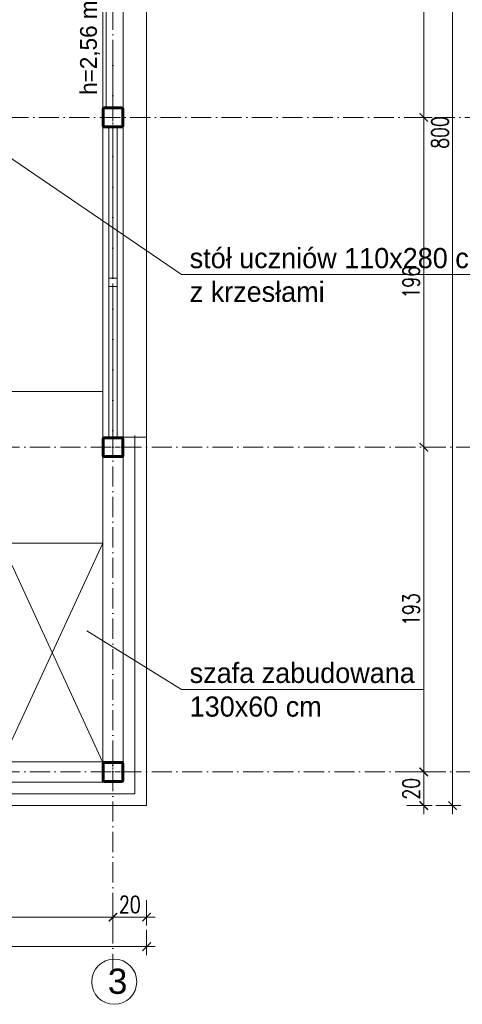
# Model space of a CAD drawing. Header units: millimetres. Extents: x 0 to 27018, y 10208 to 12867.
# Tile 10 of 25: x 13903 to 14166, y 10635 to 11220. Entities that reach past the tile are written whole.
import ezdxf

# ---------------------------------------------------------------- set-up
doc = ezdxf.new("R2010")
doc.units = ezdxf.units.MM
doc.linetypes.add('ACAD_ISO10W100', pattern=[18, 12, -3, 0, -3])
for name, color, linetype, lineweight in [('0-A-wymiary', 7, 'Continuous', 9), ('izolacja', 191, 'BATTING', 0), ('opis', 241, 'Continuous', 13), ('OPISY', 240, 'Continuous', 18), ('osie', 43, 'ACAD_ISO10W100', 0), ('PRZEKROJOWA', 7, 'Continuous', 40), ('widok', 103, 'Continuous', 20), ('wymiar', 13, 'Continuous', 13)]:
    doc.layers.add(name, color=color, linetype=linetype, lineweight=lineweight)
doc.layers.add('Wnętrze - Umeblowanie_Nr_Pióra__2', color=7, linetype='Continuous', lineweight=15, true_color=0x7f7f7f)
doc.styles.add('arial CE', font='txt')
doc.styles.add('NOWY 50', font='romans.shx', dxfattribs={"width": 0.75, "height": 10})
doc.linetypes.add('BATTING', pattern='A,0.00254,-2.54,[134,ltypeshp.shx,S=2.54,R=0,X=-2.54,Y=0],-5.08,[134,ltypeshp.shx,S=2.54,R=180,X=2.54,Y=0],-2.54', length=10.16254)
doc.dimstyles.new('NOWY 1DO50', dxfattribs={"dimtxt": 20, "dimasz": 5, "dimexe": 5, "dimexo": 5, "dimgap": 2.5, "dimtad": 1, "dimdec": 0, "dimtxsty": 'NOWY 50', "dimblk": 'ARCHTICK', "dimcen": 1.25, "dimdle": 5, "dimclrd": 256, "dimclre": 256, "dimclrt": 256, "dimadec": 0, "dimazin": 0, "dimtfac": 1, "dimtdec": 0, "dimtmove": 1, "dimatfit": 0, "dimldrblk": 'ARCHTICK', "dimfxl": 10, "dimfxlon": 1, "dimlwd": -1, "dimlwe": -1, "dimarcsym": 0})

# ---------------------------------------------------------------- blocks, each defined once
blk = doc.blocks.new('_ArchTick')
at = {"color": 0, "linetype": 'ByBlock', "const_width": 0.15}
blk.add_lwpolyline([(-0.5, -0.5), (0.5, 0.5)], dxfattribs=at)
blk = doc.blocks.new('*D2860')
at = {"layer": 'Defpoints', "color": 0}
for p in [(22030.48, 11076.7), (0, 10892.7), (22190.95, 10892.7)]:
    blk.add_point(p, dxfattribs=at)
at = {"layer": 'wymiar'}
for p, q in [((22180.95, 11076.7), (22195.95, 11076.7)), ((22190.95, 11081.7), (22190.95, 10887.7)), ((22180.95, 10892.7), (22195.95, 10892.7))]:
    blk.add_line(p, q, dxfattribs=at)
at = {"layer": 'wymiar', "linetype": 'ByBlock', "xscale": 5, "yscale": 5, "zscale": 5}
for p, rotation in [((22190.95, 11076.7), 90), ((22190.95, 10892.7), 270)]:
    blk.add_blockref('_ArchTick', p, dxfattribs=dict(at, rotation=rotation))
at = {"layer": 'wymiar', "insert": (22183.45, 10984.7), "char_height": 10, "attachment_point": 5, "rotation": 90, "style": 'NOWY 50'}
blk.add_mtext('184', dxfattribs=at)
blk = doc.blocks.new('*U2668')
for points in [[(-51, -60), (51, -60, 0.414214), (60, -51), (60, 51, 0.414214), (51, 60), (-51, 60, 0.414214), (-60, 51), (-60, -51, 0.414214)], [(-48, -54), (48, -54, 0.414214), (54, -48), (54, 48, 0.414214), (48, 54), (-48, 54, 0.414214), (-54, 48), (-54, -48, 0.414214)]]:
    blk.add_lwpolyline(points, format="xyb", close=True)
at = {"layer": 'osie'}
for p, q in [((0, -62), (0, 62)), ((-64.5, 0), (64.5, 0))]:
    blk.add_line(p, q, dxfattribs=at)
blk = doc.blocks.new('*D3855')
at = {"layer": 'Defpoints', "color": 0}
for p in [(13538.77, 10749.85), (13978.77, 10749.85), (13978.77, 10669.1)]:
    blk.add_point(p, dxfattribs=at)
at = {"layer": 'wymiar'}
for p, q in [((13538.77, 10679.1), (13538.77, 10664.1)), ((13978.77, 10679.1), (13978.77, 10664.1)), ((13533.77, 10669.1), (13983.77, 10669.1))]:
    blk.add_line(p, q, dxfattribs=at)
at = {"layer": 'wymiar', "linetype": 'ByBlock', "xscale": 5, "yscale": 5, "zscale": 5, "rotation": 180}
blk.add_blockref('_ArchTick', (13538.77, 10669.1), dxfattribs=at)
at = {"layer": 'wymiar', "linetype": 'ByBlock', "xscale": 5, "yscale": 5, "zscale": 5}
blk.add_blockref('_ArchTick', (13978.77, 10669.1), dxfattribs=at)
at = {"layer": 'wymiar', "insert": (13758.77, 10676.6), "char_height": 10, "attachment_point": 5, "style": 'NOWY 50'}
blk.add_mtext('440', dxfattribs=at)
blk = doc.blocks.new('*D3858')
at = {"layer": 'Defpoints', "color": 0}
for p in [(13759.77, 10715.36), (13958.77, 10697.03), (13958.77, 10686.64)]:
    blk.add_point(p, dxfattribs=at)
at = {"layer": 'wymiar'}
for p, q in [((13759.77, 10696.64), (13759.77, 10681.64)), ((13958.77, 10692.03), (13958.77, 10681.64)), ((13754.77, 10686.64), (13963.77, 10686.64))]:
    blk.add_line(p, q, dxfattribs=at)
at = {"layer": 'wymiar', "linetype": 'ByBlock', "xscale": 5, "yscale": 5, "zscale": 5, "rotation": 180}
blk.add_blockref('_ArchTick', (13759.77, 10686.64), dxfattribs=at)
at = {"layer": 'wymiar', "linetype": 'ByBlock', "xscale": 5, "yscale": 5, "zscale": 5}
blk.add_blockref('_ArchTick', (13958.77, 10686.64), dxfattribs=at)
at = {"layer": 'wymiar', "insert": (13859.27, 10694.14), "char_height": 10, "attachment_point": 5, "style": 'NOWY 50'}
blk.add_mtext('199', dxfattribs=at)
blk = doc.blocks.new('*D3859')
at = {"layer": 'Defpoints', "color": 0}
for p in [(13978.77, 10752.9), (13958.77, 10697.03), (13978.77, 10686.64)]:
    blk.add_point(p, dxfattribs=at)
at = {"layer": 'wymiar'}
for p, q in [((13978.77, 10696.64), (13978.77, 10681.64)), ((13958.77, 10692.03), (13958.77, 10681.64)), ((13953.77, 10686.64), (13983.77, 10686.64))]:
    blk.add_line(p, q, dxfattribs=at)
at = {"layer": 'wymiar', "linetype": 'ByBlock', "xscale": 5, "yscale": 5, "zscale": 5, "rotation": 180}
blk.add_blockref('_ArchTick', (13958.77, 10686.64), dxfattribs=at)
at = {"layer": 'wymiar', "linetype": 'ByBlock', "xscale": 5, "yscale": 5, "zscale": 5}
blk.add_blockref('_ArchTick', (13978.77, 10686.64), dxfattribs=at)
at = {"layer": 'wymiar', "insert": (13968.77, 10694.14), "char_height": 10, "attachment_point": 5, "style": 'NOWY 50'}
blk.add_mtext('20', dxfattribs=at)
blk = doc.blocks.new('*D3872')
at = {"layer": 'Defpoints', "color": 0}
for p in [(13965.62, 11552.9), (13965.62, 10752.9), (14160.66, 10752.9)]:
    blk.add_point(p, dxfattribs=at)
at = {"layer": 'wymiar'}
for p, q in [((14160.66, 11557.9), (14160.66, 10747.9)), ((14150.66, 11552.9), (14165.66, 11552.9)), ((14150.66, 10752.9), (14165.66, 10752.9))]:
    blk.add_line(p, q, dxfattribs=at)
at = {"layer": 'wymiar', "linetype": 'ByBlock', "xscale": 5, "yscale": 5, "zscale": 5}
for p, rotation in [((14160.66, 11552.9), 90), ((14160.66, 10752.9), 270)]:
    blk.add_blockref('_ArchTick', p, dxfattribs=dict(at, rotation=rotation))
at = {"layer": 'wymiar', "insert": (14153.16, 11152.9), "char_height": 10, "attachment_point": 5, "rotation": 90, "style": 'NOWY 50'}
blk.add_mtext('800', dxfattribs=at)
blk = doc.blocks.new('*D3875')
at = {"layer": 'Defpoints', "color": 0}
for p in [(14143.54, 11353.9), (14130.71, 11161.9), (14143.54, 11161.9)]:
    blk.add_point(p, dxfattribs=at)
at = {"layer": 'wymiar'}
for p, q in [((14143.54, 11358.9), (14143.54, 11156.9)), ((14138.54, 11353.9), (14138.54, 11353.9)), ((14135.71, 11161.9), (14148.54, 11161.9))]:
    blk.add_line(p, q, dxfattribs=at)
at = {"layer": 'wymiar', "linetype": 'ByBlock', "xscale": 5, "yscale": 5, "zscale": 5}
for p, rotation in [((14143.54, 11353.9), 90), ((14143.54, 11161.9), 270)]:
    blk.add_blockref('_ArchTick', p, dxfattribs=dict(at, rotation=rotation))
at = {"layer": 'wymiar', "insert": (14136.04, 11257.9), "char_height": 10, "attachment_point": 5, "rotation": 90, "style": 'NOWY 50'}
blk.add_mtext('192', dxfattribs=at)
blk = doc.blocks.new('*D3876')
at = {"layer": 'Defpoints', "color": 0}
for p in [(14130.71, 11161.9), (14140.76, 10965.9), (14143.54, 10965.9)]:
    blk.add_point(p, dxfattribs=at)
at = {"layer": 'wymiar'}
for p, q in [((14143.54, 11166.9), (14143.54, 10960.9)), ((14135.71, 11161.9), (14148.54, 11161.9)), ((14143.54, 10965.9), (14148.54, 10965.9))]:
    blk.add_line(p, q, dxfattribs=at)
at = {"layer": 'wymiar', "linetype": 'ByBlock', "xscale": 5, "yscale": 5, "zscale": 5}
for p, rotation in [((14143.54, 11161.9), 90), ((14143.54, 10965.9), 270)]:
    blk.add_blockref('_ArchTick', p, dxfattribs=dict(at, rotation=rotation))
at = {"layer": 'wymiar', "insert": (14136.04, 11063.9), "char_height": 10, "attachment_point": 5, "rotation": 90, "style": 'NOWY 50'}
blk.add_mtext('196', dxfattribs=at)
blk = doc.blocks.new('*D3877')
at = {"layer": 'Defpoints', "color": 0}
for p in [(14140.76, 10965.9), (14127.75, 10772.9), (14143.54, 10772.9)]:
    blk.add_point(p, dxfattribs=at)
at = {"layer": 'wymiar'}
for p, q in [((14143.54, 10970.9), (14143.54, 10767.9)), ((14143.54, 10965.9), (14148.54, 10965.9)), ((14133.54, 10772.9), (14148.54, 10772.9))]:
    blk.add_line(p, q, dxfattribs=at)
at = {"layer": 'wymiar', "linetype": 'ByBlock', "xscale": 5, "yscale": 5, "zscale": 5}
for p, rotation in [((14143.54, 10965.9), 90), ((14143.54, 10772.9), 270)]:
    blk.add_blockref('_ArchTick', p, dxfattribs=dict(at, rotation=rotation))
at = {"layer": 'wymiar', "insert": (14136.04, 10869.4), "char_height": 10, "attachment_point": 5, "rotation": 90, "style": 'NOWY 50'}
blk.add_mtext('193', dxfattribs=at)
blk = doc.blocks.new('*D3878')
at = {"layer": 'Defpoints', "color": 0}
for p in [(14127.75, 10772.9), (13978.77, 10752.9), (14143.54, 10752.9)]:
    blk.add_point(p, dxfattribs=at)
at = {"layer": 'wymiar'}
for p, q in [((14143.54, 10777.9), (14143.54, 10747.9)), ((14133.54, 10772.9), (14148.54, 10772.9)), ((14133.54, 10752.9), (14148.54, 10752.9))]:
    blk.add_line(p, q, dxfattribs=at)
at = {"layer": 'wymiar', "linetype": 'ByBlock', "xscale": 5, "yscale": 5, "zscale": 5}
for p, rotation in [((14143.54, 10772.9), 90), ((14143.54, 10752.9), 270)]:
    blk.add_blockref('_ArchTick', p, dxfattribs=dict(at, rotation=rotation))
at = {"layer": 'wymiar', "insert": (14136.04, 10762.9), "char_height": 10, "attachment_point": 5, "rotation": 90, "style": 'NOWY 50'}
blk.add_mtext('20', dxfattribs=at)

msp = doc.modelspace()

# ---------------------------------------------------------------- linework, layer by layer
at = {"layer": 'izolacja', "lineweight": 0, "ltscale": 0.7}
for p, q in [((13971.77, 10759.9), (13971.77, 10972.9)), ((13547.77, 10759.9), (13971.77, 10759.9))]:
    msp.add_line(p, q, dxfattribs=at)
at = {"layer": 'opis', "color": 0}
msp.add_circle((13959.5, 10648.24), 13.41, dxfattribs=at)
at = {"layer": 'osie'}
for p, q in [((13958.77, 10652.9), (13958.77, 11703.88)), ((14198.15, 11161.9), (13438.77, 11161.9)), ((13438.77, 10965.9), (14197.89, 10965.9)), ((13438.77, 10772.9), (14198.15, 10772.9))]:
    msp.add_line(p, q, dxfattribs=at)
at = {"layer": 'widok'}
for p, q in [((13958.77, 11168.35), (13958.77, 11202.9)), ((13958.77, 11155.9), (13958.77, 11066.4)), ((13958.77, 10971.9), (13958.77, 11061.4))]:
    msp.add_line(p, q, dxfattribs=at)
for points in [[(13954.77, 11167.9), (13954.77, 11347.9), (13964.77, 11347.9), (13964.77, 11167.9), (13959.77, 11167.9)], [(13956.27, 10971.9), (13956.27, 11155.9), (13961.27, 11155.9), (13961.27, 10971.9), (13956.27, 10971.9)]]:
    msp.add_lwpolyline(points, dxfattribs=at)
msp.add_lwpolyline([(13956.27, 11061.4), (13961.27, 11061.4), (13961.27, 11066.4), (13956.27, 11066.4), (13956.27, 11061.4)], close=True, dxfattribs=at)
at = {"layer": 'Wnętrze - Umeblowanie_Nr_Pióra__2', "ltscale": 0.2}
for p, q in [((13952.77, 10998.9), (13688.29, 10998.9)), ((13952.77, 10908.9), (13688.29, 10908.9)), ((13892.77, 10908.9), (13952.58, 10778.9)), ((13892.77, 10778.9), (13952.77, 10908.9)), ((13892.77, 10908.9), (13952.77, 10908.9)), ((13952.77, 10778.9), (13892.77, 10778.9))]:
    msp.add_line(p, q, dxfattribs=at)
at = {"layer": 'wymiar'}
for p, q in [((13964.77, 10766.9), (13964.77, 11552.9)), ((13952.77, 10778.9), (13952.77, 11540.9)), ((13999.49, 11068.45), (13826.41, 11186.29)), ((13999.49, 11068.45), (14193.87, 11068.45)), ((13952.77, 10958.9), (13952.77, 11028.9)), ((13978.77, 10971.9), (13952.77, 10971.9)), ((13978.77, 10752.9), (13978.77, 10971.9)), ((13978.77, 10752.9), (13978.77, 10971.9)), ((13952.77, 10959.9), (13964.77, 10959.9)), ((13952.77, 10778.9), (13952.77, 10958.9)), ((13943.16, 10856.71), (13999.49, 10821.95)), ((13999.49, 10821.95), (14143.54, 10821.95)), ((13554.77, 10766.9), (13964.77, 10766.9)), ((13540.77, 10752.9), (13978.77, 10752.9))]:
    msp.add_line(p, q, dxfattribs=at)
for points in [[(13540.77, 11552.9), (13978.77, 11552.9), (13978.77, 10752.9), (13540.77, 10752.9)], [(13952.77, 10971.9), (13964.77, 10971.9), (13964.77, 10959.9), (13952.77, 10959.9)], [(13952.77, 10778.9), (13964.77, 10778.9), (13964.77, 10766.9), (13952.77, 10766.9)]]:
    msp.add_lwpolyline(points, close=True, dxfattribs=at)

# ---------------------------------------------------------------- block references
at = {"layer": 'PRZEKROJOWA', "xscale": -0.1, "yscale": 0.1, "zscale": 0.1, "rotation": 89.99999999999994}
for p in [(13958.77, 11161.9), (13958.77, 10965.9), (13958.77, 10772.9)]:
    msp.add_blockref('*U2668', p, dxfattribs=at)

# ---------------------------------------------------------------- texts
at = {"layer": '0-A-wymiary', "linetype": 'ByBlock', "char_height": 12, "width": 343.7683, "attachment_point": 1}
for s, insert in [('stół uczniów 110x280 cm\\Pz krzesłami', (14004.37, 11084.28)), ('szafa zabudowana\\P130x60 cm', (14004.37, 10837.78))]:
    msp.add_mtext(s, dxfattribs=dict(at, insert=insert))
at = {"layer": 'opis', "color": 0, "insert": (13955.67, 10656.04), "char_height": 15, "attachment_point": 1, "style": 'arial CE'}
msp.add_mtext('{\\fArial|b0|i0|c238|p34;\\C7;3 }', dxfattribs=at)
at = {"layer": 'OPISY', "insert": (13939.19, 11175.27), "char_height": 10, "attachment_point": 1, "rotation": 90}
msp.add_mtext_dynamic_manual_height_columns('h=2,56 m', width=334.8217, gutter_width=12.5, heights=[0], dxfattribs=at)

# ---------------------------------------------------------------- dimensions: what is measured, and where the dimension line sits
at = {"layer": 'wymiar'}
for base, p1, p2, picture, middle in [((14160.66, 10752.9), (13965.62, 11552.9), (13965.62, 10752.9), '*D3872', (14153.16, 11152.9)), ((14143.54, 11161.9), (14143.54, 11353.9), (14130.71, 11161.9), '*D3875', (14136.04, 11257.9)), ((14143.54, 10965.9), (14130.71, 11161.9), (14140.76, 10965.9), '*D3876', (14136.04, 11063.9)), ((22190.95, 10892.7), (22030.48, 11076.7), (0, 10892.7), '*D2860', (22183.45, 10984.7)), ((14143.54, 10772.9), (14140.76, 10965.9), (14127.75, 10772.9), '*D3877', (14136.04, 10869.4)), ((14143.54, 10752.9), (14127.75, 10772.9), (13978.77, 10752.9), '*D3878', (14136.04, 10762.9))]:
    dim = msp.add_linear_dim(base=base, p1=p1, p2=p2, angle=90, dimstyle='NOWY 1DO50', dxfattribs=at)
    dim.commit()
    dim.dimension.update_dxf_attribs({"geometry": picture, "text_midpoint": middle})
for base, p1, p2, picture, middle in [((13978.77, 10669.1), (13538.77, 10749.85), (13978.77, 10749.85), '*D3855', (13758.77, 10676.6)), ((13978.77, 10686.64), (13958.77, 10697.03), (13978.77, 10752.9), '*D3859', (13968.77, 10694.14)), ((13958.77, 10686.64), (13759.77, 10715.36), (13958.77, 10697.03), '*D3858', (13859.27, 10694.14))]:
    dim = msp.add_linear_dim(base=base, p1=p1, p2=p2, dimstyle='NOWY 1DO50', dxfattribs=at)
    dim.commit()
    dim.dimension.update_dxf_attribs({"geometry": picture, "text_midpoint": middle})

doc.saveas('drawing.dxf')
